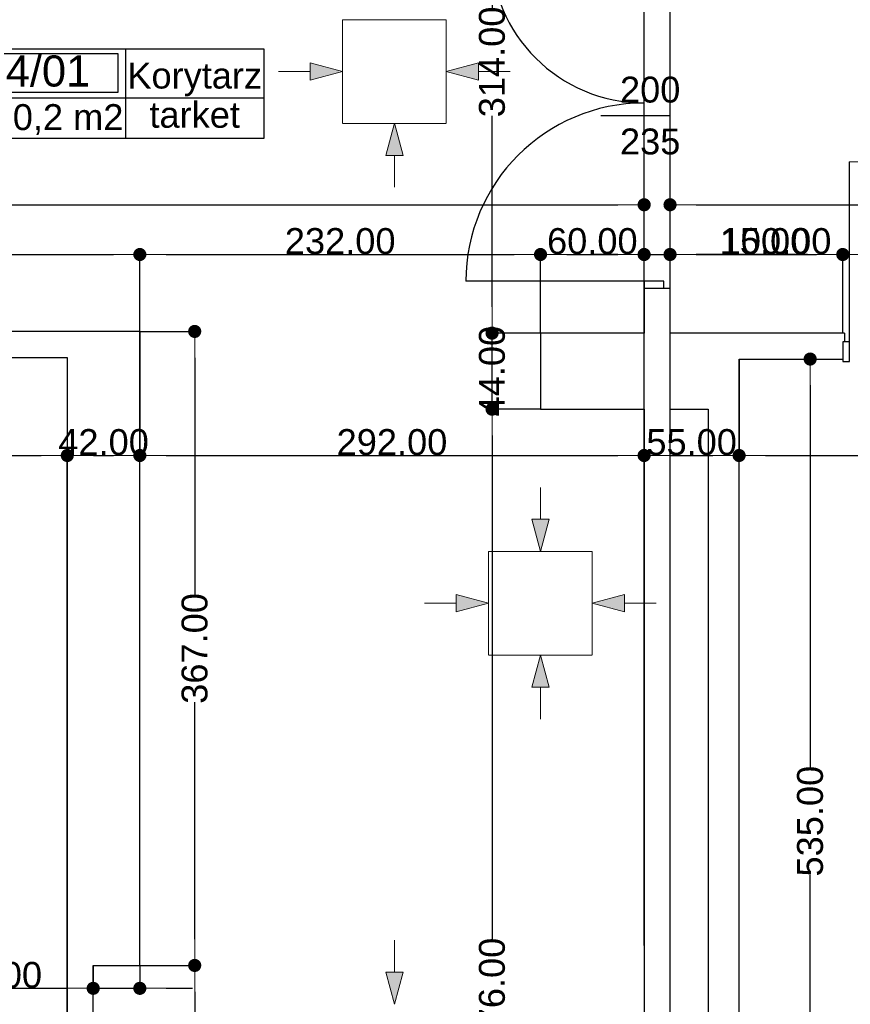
# Model space of a CAD drawing. Header units: millimetres. Extents: x -175445 to -20415, y -559200 to 231527.
# Tile 77 of 256: x -129524 to -124714, y -167316 to -161616. Entities that reach past the tile are written whole.
import ezdxf
from ezdxf.enums import TextEntityAlignment as Align

# ---------------------------------------------------------------- set-up
doc = ezdxf.new("R2010")
doc.units = ezdxf.units.MM
doc.header["$MEASUREMENT"] = 0
for name, color, linetype in [('Drzwi', 7, 'Continuous'), ('Linia', 7, 'Continuous'), ('Obiekt', 7, 'Continuous'), ('Strefa', 7, 'Continuous'), ('Słup', 7, 'Continuous'), ('Wymiary', 63, 'Continuous'), ('Ściana', 7, 'Continuous')]:
    doc.layers.add(name, color=color, linetype=linetype)
doc.styles.add('Arial', font='txt')
doc.dimstyles.new('GENERATED_STYLE__1', dxfattribs={"dimtxt": 150, "dimasz": 152, "dimexe": 0.18, "dimexo": 0, "dimgap": 0.09, "dimtad": 1, "dimtih": 1, "dimtoh": 1, "dimlfac": 0.1, "dimzin": 0, "dimdsep": 46, "dimtxsty": 'Arial', "dimblk": 'ARROWHEAD_11', "dimblk1": 'ARROWHEAD_11', "dimblk2": 'ARROWHEAD_11', "dimcen": 0.09, "dimclrd": 114, "dimclre": 114, "dimclrt": 114, "dimazin": 0, "dimtfac": 1, "dimtdec": 4, "dimtmove": 0, "dimatfit": 3, "dimfxl": 1, "dimtolj": 1, "dimtzin": 0, "dimarcsym": 0})
doc.dimstyles.new('GENERATED_STYLE__2', dxfattribs={"dimtxt": 150, "dimasz": 152, "dimexe": 0.18, "dimexo": 0, "dimgap": 0.09, "dimtad": 1, "dimlfac": 0.1, "dimzin": 0, "dimdsep": 46, "dimtxsty": 'Arial', "dimblk": 'ARROWHEAD_11', "dimblk1": 'ARROWHEAD_11', "dimblk2": 'ARROWHEAD_11', "dimcen": 0.09, "dimclrd": 114, "dimclre": 114, "dimclrt": 114, "dimazin": 0, "dimtfac": 1, "dimtdec": 4, "dimtmove": 0, "dimatfit": 3, "dimfxl": 1, "dimtolj": 1, "dimtzin": 0, "dimarcsym": 0})

# ---------------------------------------------------------------- blocks, each defined once
blk = doc.blocks.new('Korytarz_4_01_1', base_point=(-128910.6, 33301.9))
at = {"layer": 'Strefa'}
for p, q in [((-129809.2, 33584.8), (-128110, 33584.8)), ((-129809.2, 33066.2), (-129809.2, 33584.8)), ((-128910.6, 33584.8), (-128910.6, 33066.2)), ((-128110, 33584.8), (-128110, 33066.2)), ((-129764.2, 33558.8), (-128955.5, 33558.8)), ((-129764.2, 33332.6), (-129764.2, 33558.8)), ((-128955.5, 33558.8), (-128955.5, 33332.6)), ((-129809.2, 33301.9), (-128110, 33301.9)), ((-128955.5, 33332.6), (-129764.2, 33332.6)), ((-128110, 33066.2), (-129809.2, 33066.2))]:
    blk.add_line(p, q, dxfattribs=at)
at = {"layer": 'Strefa', "style": 'Arial'}
for tag, height, p in [('ROOM_NUMBER', 180, (-129359.9, 33456.9)), ('ROOM_NAME', 150, (-128510.3, 33430.3)), ('floor_f', 150, (-128510.3, 33203.2)), ('ROOM_CALC_AREA', 150, (-129359.9, 33189.9))]:
    blk.add_attdef(tag, text='', height=height, dxfattribs=at).set_placement(p, align=Align.MIDDLE_CENTER)
blk = doc.blocks.new('ARROWHEAD_11')
at = {"color": 0, "linetype": 'Continuous', "lineweight": 0}
blk.add_line((0, 0), (-1, 0), dxfattribs=at)
at = {"color": 0, "linetype": 'Continuous', "lineweight": 0, "const_width": 0.25, "flags": 128}
blk.add_lwpolyline([(-0.125, 0, 1), (0.125, 0, 1)], format="xyb", close=True, dxfattribs=at)
blk = doc.blocks.new('*D1173')
at = {"layer": 'Defpoints', "color": 0}
for p in [(-131398, -160290.6), (-125908, -160639.1), (-125908, -166975.6)]:
    blk.add_point(p, dxfattribs=at)
at = {"layer": 'Wymiary', "color": 114, "lineweight": -2}
for p, q in [((-131398, -160290.6), (-131398, -160639.3)), ((-131246, -160639.1), (-126060, -160639.1)), ((-125908, -166975.6), (-125908, -160639))]:
    blk.add_line(p, q, dxfattribs=at)
at = {"layer": 'Wymiary', "color": 114, "lineweight": -2, "xscale": 152, "yscale": 152, "zscale": 152, "rotation": 180}
blk.add_blockref('ARROWHEAD_11', (-131398, -160639.1), dxfattribs=at)
at = {"layer": 'Wymiary', "color": 114, "lineweight": -2, "xscale": 152, "yscale": 152, "zscale": 152}
blk.add_blockref('ARROWHEAD_11', (-125908, -160639.1), dxfattribs=at)
at = {"layer": 'Wymiary', "color": 114, "lineweight": 13, "insert": (-128766.8, -160562.5), "char_height": 150, "attachment_point": 5, "style": 'Arial'}
blk.add_mtext('\\A1;549.00', dxfattribs=at)
blk = doc.blocks.new('*D1174')
at = {"layer": 'Defpoints', "color": 0}
for p in [(-125758, -160639.1), (-125908, -166975.6), (-125758, -166975.6)]:
    blk.add_point(p, dxfattribs=at)
at = {"layer": 'Wymiary', "color": 114, "lineweight": -2}
for p, q in [((-126703.7, -160639.1), (-126212, -160639.1)), ((-126212, -160639.1), (-126060, -160639.1)), ((-125908, -166975.6), (-125908, -160639)), ((-125908, -160639.1), (-125758, -160639.1)), ((-125758, -166975.6), (-125758, -160639)), ((-125606, -160639.1), (-125454, -160639.1))]:
    blk.add_line(p, q, dxfattribs=at)
at = {"layer": 'Wymiary', "color": 114, "lineweight": -2, "xscale": 152, "yscale": 152, "zscale": 152}
blk.add_blockref('ARROWHEAD_11', (-125908, -160639.1), dxfattribs=at)
at = {"layer": 'Wymiary', "color": 114, "lineweight": -2, "xscale": 152, "yscale": 152, "zscale": 152, "rotation": 180}
blk.add_blockref('ARROWHEAD_11', (-125758, -160639.1), dxfattribs=at)
at = {"layer": 'Wymiary', "color": 114, "lineweight": 13, "insert": (-126457.9, -160562.5), "char_height": 150, "attachment_point": 5, "style": 'Arial'}
blk.add_mtext('\\A1;15.00', dxfattribs=at)
blk = doc.blocks.new('*D1175')
at = {"layer": 'Defpoints', "color": 0}
for p in [(-122048, -160290.6), (-122048, -160639.1), (-125758, -166975.6)]:
    blk.add_point(p, dxfattribs=at)
at = {"layer": 'Wymiary', "color": 114, "lineweight": -2}
for p, q in [((-122048, -160290.6), (-122048, -160639.3)), ((-125758, -166975.6), (-125758, -160639)), ((-125606, -160639.1), (-122200, -160639.1))]:
    blk.add_line(p, q, dxfattribs=at)
at = {"layer": 'Wymiary', "color": 114, "lineweight": -2, "xscale": 152, "yscale": 152, "zscale": 152, "rotation": 180}
blk.add_blockref('ARROWHEAD_11', (-125758, -160639.1), dxfattribs=at)
at = {"layer": 'Wymiary', "color": 114, "lineweight": -2, "xscale": 152, "yscale": 152, "zscale": 152}
blk.add_blockref('ARROWHEAD_11', (-122048, -160639.1), dxfattribs=at)
at = {"layer": 'Wymiary', "color": 114, "lineweight": 13, "insert": (-123903, -160562.4), "char_height": 150, "attachment_point": 5, "style": 'Arial'}
blk.add_mtext('\\A1;371.00', dxfattribs=at)
blk = doc.blocks.new('*D1206')
at = {"layer": 'Defpoints', "color": 0}
for p in [(-128828, -162975.4), (-134488, -163420.7), (-128828, -163420.7)]:
    blk.add_point(p, dxfattribs=at)
at = {"layer": 'Wymiary', "color": 114, "lineweight": -2}
for p, q in [((-134488, -163420.7), (-134488, -162975.2)), ((-134336, -162975.4), (-128980, -162975.4)), ((-128828, -163420.7), (-128828, -162975.2))]:
    blk.add_line(p, q, dxfattribs=at)
at = {"layer": 'Wymiary', "color": 114, "lineweight": -2, "xscale": 152, "yscale": 152, "zscale": 152, "rotation": 180}
blk.add_blockref('ARROWHEAD_11', (-134488, -162975.4), dxfattribs=at)
at = {"layer": 'Wymiary', "color": 114, "lineweight": -2, "xscale": 152, "yscale": 152, "zscale": 152}
blk.add_blockref('ARROWHEAD_11', (-128828, -162975.4), dxfattribs=at)
at = {"layer": 'Wymiary', "color": 114, "lineweight": 13, "insert": (-131658, -162898.7), "char_height": 150, "attachment_point": 5, "style": 'Arial'}
blk.add_mtext('\\A1;566.00', dxfattribs=at)
blk = doc.blocks.new('*D1207')
at = {"layer": 'Defpoints', "color": 0}
for p in [(-126508, -162975.4), (-128828, -163420.7), (-126508, -163430.6)]:
    blk.add_point(p, dxfattribs=at)
at = {"layer": 'Wymiary', "color": 114, "lineweight": -2}
for p, q in [((-128828, -163420.7), (-128828, -162975.2)), ((-128676, -162975.4), (-126660, -162975.4)), ((-126508, -163430.6), (-126508, -162975.2))]:
    blk.add_line(p, q, dxfattribs=at)
at = {"layer": 'Wymiary', "color": 114, "lineweight": -2, "xscale": 152, "yscale": 152, "zscale": 152, "rotation": 180}
blk.add_blockref('ARROWHEAD_11', (-128828, -162975.4), dxfattribs=at)
at = {"layer": 'Wymiary', "color": 114, "lineweight": -2, "xscale": 152, "yscale": 152, "zscale": 152}
blk.add_blockref('ARROWHEAD_11', (-126508, -162975.4), dxfattribs=at)
at = {"layer": 'Wymiary', "color": 114, "lineweight": 13, "insert": (-127668, -162898.6), "char_height": 150, "attachment_point": 5, "style": 'Arial'}
blk.add_mtext('\\A1;232.00', dxfattribs=at)
blk = doc.blocks.new('*D1208')
at = {"layer": 'Defpoints', "color": 0}
for p in [(-125908, -162975.4), (-126508, -163430.6), (-125908, -166975.6)]:
    blk.add_point(p, dxfattribs=at)
at = {"layer": 'Wymiary', "color": 114, "lineweight": -2}
for p, q in [((-126508, -163430.6), (-126508, -162975.2)), ((-126356, -162975.4), (-126060, -162975.4)), ((-125908, -166975.6), (-125908, -162975.2))]:
    blk.add_line(p, q, dxfattribs=at)
at = {"layer": 'Wymiary', "color": 114, "lineweight": -2, "xscale": 152, "yscale": 152, "zscale": 152, "rotation": 180}
blk.add_blockref('ARROWHEAD_11', (-126508, -162975.4), dxfattribs=at)
at = {"layer": 'Wymiary', "color": 114, "lineweight": -2, "xscale": 152, "yscale": 152, "zscale": 152}
blk.add_blockref('ARROWHEAD_11', (-125908, -162975.4), dxfattribs=at)
at = {"layer": 'Wymiary', "color": 114, "lineweight": 13, "insert": (-126208, -162898.7), "char_height": 150, "attachment_point": 5, "style": 'Arial'}
blk.add_mtext('\\A1;60.00', dxfattribs=at)
blk = doc.blocks.new('*D1209')
at = {"layer": 'Defpoints', "color": 0}
for p in [(-125758, -162975.4), (-125908, -166975.6), (-125758, -166975.6)]:
    blk.add_point(p, dxfattribs=at)
at = {"layer": 'Wymiary', "color": 114, "lineweight": -2}
for p, q in [((-126060, -162975.4), (-126212, -162975.4)), ((-125908, -166975.6), (-125908, -162975.2)), ((-125908, -162975.4), (-125758, -162975.4)), ((-125758, -166975.6), (-125758, -162975.2)), ((-125454, -162975.4), (-125606, -162975.4)), ((-124962.4, -162975.4), (-125454, -162975.4))]:
    blk.add_line(p, q, dxfattribs=at)
at = {"layer": 'Wymiary', "color": 114, "lineweight": -2, "xscale": 152, "yscale": 152, "zscale": 152}
blk.add_blockref('ARROWHEAD_11', (-125908, -162975.4), dxfattribs=at)
at = {"layer": 'Wymiary', "color": 114, "lineweight": -2, "xscale": 152, "yscale": 152, "zscale": 152, "rotation": 180}
blk.add_blockref('ARROWHEAD_11', (-125758, -162975.4), dxfattribs=at)
at = {"layer": 'Wymiary', "color": 114, "lineweight": 13, "insert": (-125208.2, -162898.7), "char_height": 150, "attachment_point": 5, "style": 'Arial'}
blk.add_mtext('\\A1;15.00', dxfattribs=at)
blk = doc.blocks.new('*D1210')
at = {"layer": 'Defpoints', "color": 0}
for p in [(-124758, -162975.4), (-124758, -163430.6), (-125758, -166975.6)]:
    blk.add_point(p, dxfattribs=at)
at = {"layer": 'Wymiary', "color": 114, "lineweight": -2}
for p, q in [((-125758, -166975.6), (-125758, -162975.2)), ((-125606, -162975.4), (-124910, -162975.4)), ((-124758, -163430.6), (-124758, -162975.2))]:
    blk.add_line(p, q, dxfattribs=at)
at = {"layer": 'Wymiary', "color": 114, "lineweight": -2, "xscale": 152, "yscale": 152, "zscale": 152, "rotation": 180}
blk.add_blockref('ARROWHEAD_11', (-125758, -162975.4), dxfattribs=at)
at = {"layer": 'Wymiary', "color": 114, "lineweight": -2, "xscale": 152, "yscale": 152, "zscale": 152}
blk.add_blockref('ARROWHEAD_11', (-124758, -162975.4), dxfattribs=at)
at = {"layer": 'Wymiary', "color": 114, "lineweight": 13, "insert": (-125144.2, -162898.7), "char_height": 150, "attachment_point": 5, "style": 'Arial'}
blk.add_mtext('\\A1;100.00', dxfattribs=at)
blk = doc.blocks.new('*D1211')
at = {"layer": 'Defpoints', "color": 0}
for p in [(-122748, -162975.4), (-124758, -163430.6), (-122748, -163430.6)]:
    blk.add_point(p, dxfattribs=at)
at = {"layer": 'Wymiary', "color": 114, "lineweight": -2}
for p, q in [((-124758, -163430.6), (-124758, -162975.2)), ((-124606, -162975.4), (-122900, -162975.4)), ((-122748, -163430.6), (-122748, -162975.2))]:
    blk.add_line(p, q, dxfattribs=at)
at = {"layer": 'Wymiary', "color": 114, "lineweight": -2, "xscale": 152, "yscale": 152, "zscale": 152, "rotation": 180}
blk.add_blockref('ARROWHEAD_11', (-124758, -162975.4), dxfattribs=at)
at = {"layer": 'Wymiary', "color": 114, "lineweight": -2, "xscale": 152, "yscale": 152, "zscale": 152}
blk.add_blockref('ARROWHEAD_11', (-122748, -162975.4), dxfattribs=at)
at = {"layer": 'Wymiary', "color": 114, "lineweight": 13, "insert": (-123753, -162898.7), "char_height": 150, "attachment_point": 5, "style": 'Arial'}
blk.add_mtext('\\A1;201.00', dxfattribs=at)
blk = doc.blocks.new('*D1237')
at = {"layer": 'Defpoints', "color": 0}
for p in [(-142098, -161780.7), (-125908, -162687.4), (-125908, -166975.6)]:
    blk.add_point(p, dxfattribs=at)
at = {"layer": 'Wymiary', "color": 114, "lineweight": -2}
for p, q in [((-142098, -161780.7), (-142098, -162687.5)), ((-141946, -162687.4), (-126060, -162687.4)), ((-125908, -166975.6), (-125908, -162687.2))]:
    blk.add_line(p, q, dxfattribs=at)
at = {"layer": 'Wymiary', "color": 114, "lineweight": -2, "xscale": 152, "yscale": 152, "zscale": 152, "rotation": 180}
blk.add_blockref('ARROWHEAD_11', (-142098, -162687.4), dxfattribs=at)
at = {"layer": 'Wymiary', "color": 114, "lineweight": -2, "xscale": 152, "yscale": 152, "zscale": 152}
blk.add_blockref('ARROWHEAD_11', (-125908, -162687.4), dxfattribs=at)
at = {"layer": 'Wymiary', "color": 114, "lineweight": 13, "insert": (-134003, -162610.7), "char_height": 150, "attachment_point": 5, "style": 'Arial'}
blk.add_mtext('\\A1;1619.00', dxfattribs=at)
blk = doc.blocks.new('*D1238')
at = {"layer": 'Defpoints', "color": 0}
for p in [(-104088, -162687.4), (-125758, -163170.6), (-104088, -163430.6)]:
    blk.add_point(p, dxfattribs=at)
at = {"layer": 'Wymiary', "color": 114, "lineweight": -2}
for p, q in [((-125758, -163170.6), (-125758, -162687.2)), ((-125606, -162687.4), (-104240, -162687.4)), ((-104088, -163430.6), (-104088, -162687.2))]:
    blk.add_line(p, q, dxfattribs=at)
at = {"layer": 'Wymiary', "color": 114, "lineweight": -2, "xscale": 152, "yscale": 152, "zscale": 152, "rotation": 180}
blk.add_blockref('ARROWHEAD_11', (-125758, -162687.4), dxfattribs=at)
at = {"layer": 'Wymiary', "color": 114, "lineweight": -2, "xscale": 152, "yscale": 152, "zscale": 152}
blk.add_blockref('ARROWHEAD_11', (-104088, -162687.4), dxfattribs=at)
at = {"layer": 'Wymiary', "color": 114, "lineweight": 13, "insert": (-114923, -162610.7), "char_height": 150, "attachment_point": 5, "style": 'Arial'}
blk.add_mtext('\\A1;2167.00', dxfattribs=at)
blk = doc.blocks.new('*D1568')
at = {"layer": 'Defpoints', "color": 0}
for p in [(-132828, -163570.7), (-129248, -164138.9), (-129248, -168490.7)]:
    blk.add_point(p, dxfattribs=at)
at = {"layer": 'Wymiary', "color": 114, "lineweight": -2}
for p, q in [((-132828, -163570.7), (-132828, -164139)), ((-132676, -164138.9), (-129400, -164138.9)), ((-129248, -168490.7), (-129248, -164138.7))]:
    blk.add_line(p, q, dxfattribs=at)
at = {"layer": 'Wymiary', "color": 114, "lineweight": -2, "xscale": 152, "yscale": 152, "zscale": 152, "rotation": 180}
blk.add_blockref('ARROWHEAD_11', (-132828, -164138.9), dxfattribs=at)
at = {"layer": 'Wymiary', "color": 114, "lineweight": -2, "xscale": 152, "yscale": 152, "zscale": 152}
blk.add_blockref('ARROWHEAD_11', (-129248, -164138.9), dxfattribs=at)
at = {"layer": 'Wymiary', "color": 114, "lineweight": 13, "insert": (-131038, -164062.1), "char_height": 150, "attachment_point": 5, "style": 'Arial'}
blk.add_mtext('\\A1;358.00', dxfattribs=at)
blk = doc.blocks.new('*D1569')
at = {"layer": 'Defpoints', "color": 0}
for p in [(-128828, -163420.7), (-128828, -164138.9), (-129248, -168490.7)]:
    blk.add_point(p, dxfattribs=at)
at = {"layer": 'Wymiary', "color": 114, "lineweight": -2}
for p, q in [((-128828, -163420.7), (-128828, -164139)), ((-129248, -168490.7), (-129248, -164138.7)), ((-129096, -164138.9), (-128980, -164138.9))]:
    blk.add_line(p, q, dxfattribs=at)
at = {"layer": 'Wymiary', "color": 114, "lineweight": -2, "xscale": 152, "yscale": 152, "zscale": 152, "rotation": 180}
blk.add_blockref('ARROWHEAD_11', (-129248, -164138.9), dxfattribs=at)
at = {"layer": 'Wymiary', "color": 114, "lineweight": -2, "xscale": 152, "yscale": 152, "zscale": 152}
blk.add_blockref('ARROWHEAD_11', (-128828, -164138.9), dxfattribs=at)
at = {"layer": 'Wymiary', "color": 114, "lineweight": 13, "insert": (-129038, -164062.2), "char_height": 150, "attachment_point": 5, "style": 'Arial'}
blk.add_mtext('\\A1;42.00', dxfattribs=at)
blk = doc.blocks.new('*D1570')
at = {"layer": 'Defpoints', "color": 0}
for p in [(-128828, -163420.7), (-125908, -164138.9), (-125908, -166975.6)]:
    blk.add_point(p, dxfattribs=at)
at = {"layer": 'Wymiary', "color": 114, "lineweight": -2}
for p, q in [((-128828, -163420.7), (-128828, -164139)), ((-128676, -164138.9), (-126060, -164138.9)), ((-125908, -166975.6), (-125908, -164138.7))]:
    blk.add_line(p, q, dxfattribs=at)
at = {"layer": 'Wymiary', "color": 114, "lineweight": -2, "xscale": 152, "yscale": 152, "zscale": 152, "rotation": 180}
blk.add_blockref('ARROWHEAD_11', (-128828, -164138.9), dxfattribs=at)
at = {"layer": 'Wymiary', "color": 114, "lineweight": -2, "xscale": 152, "yscale": 152, "zscale": 152}
blk.add_blockref('ARROWHEAD_11', (-125908, -164138.9), dxfattribs=at)
at = {"layer": 'Wymiary', "color": 114, "lineweight": 13, "insert": (-127368, -164062.2), "char_height": 150, "attachment_point": 5, "style": 'Arial'}
blk.add_mtext('\\A1;292.00', dxfattribs=at)
blk = doc.blocks.new('*D1571')
at = {"layer": 'Defpoints', "color": 0}
for p in [(-125358, -163580.6), (-125358, -164138.9), (-125908, -166975.6)]:
    blk.add_point(p, dxfattribs=at)
at = {"layer": 'Wymiary', "color": 114, "lineweight": -2}
for p, q in [((-125358, -163580.6), (-125358, -164139)), ((-125908, -166975.6), (-125908, -164138.7)), ((-125756, -164138.9), (-125510, -164138.9))]:
    blk.add_line(p, q, dxfattribs=at)
at = {"layer": 'Wymiary', "color": 114, "lineweight": -2, "xscale": 152, "yscale": 152, "zscale": 152, "rotation": 180}
blk.add_blockref('ARROWHEAD_11', (-125908, -164138.9), dxfattribs=at)
at = {"layer": 'Wymiary', "color": 114, "lineweight": -2, "xscale": 152, "yscale": 152, "zscale": 152}
blk.add_blockref('ARROWHEAD_11', (-125358, -164138.9), dxfattribs=at)
at = {"layer": 'Wymiary', "color": 114, "lineweight": 13, "insert": (-125633, -164062.2), "char_height": 150, "attachment_point": 5, "style": 'Arial'}
blk.add_mtext('\\A1;55.00', dxfattribs=at)
blk = doc.blocks.new('*D1572')
at = {"layer": 'Defpoints', "color": 0}
for p in [(-125358, -163580.6), (-122308, -164138.9), (-122308, -166305.6)]:
    blk.add_point(p, dxfattribs=at)
at = {"layer": 'Wymiary', "color": 114, "lineweight": -2}
for p, q in [((-125358, -163580.6), (-125358, -164139)), ((-125206, -164138.9), (-122460, -164138.9)), ((-122308, -166305.6), (-122308, -164138.7))]:
    blk.add_line(p, q, dxfattribs=at)
at = {"layer": 'Wymiary', "color": 114, "lineweight": -2, "xscale": 152, "yscale": 152, "zscale": 152, "rotation": 180}
blk.add_blockref('ARROWHEAD_11', (-125358, -164138.9), dxfattribs=at)
at = {"layer": 'Wymiary', "color": 114, "lineweight": -2, "xscale": 152, "yscale": 152, "zscale": 152}
blk.add_blockref('ARROWHEAD_11', (-122308, -164138.9), dxfattribs=at)
at = {"layer": 'Wymiary', "color": 114, "lineweight": 13, "insert": (-123946.8, -164062.1), "char_height": 150, "attachment_point": 5, "style": 'Arial'}
blk.add_mtext('\\A1;305.00', dxfattribs=at)
blk = doc.blocks.new('*D1593')
at = {"layer": 'Defpoints', "color": 0}
for p in [(-125358, -163580.6), (-124946.7, -163580.6), (-125218, -168930.6)]:
    blk.add_point(p, dxfattribs=at)
at = {"layer": 'Wymiary', "color": 114, "lineweight": -2}
for p, q in [((-125358, -163580.6), (-124946.5, -163580.6)), ((-124946.7, -163732.6), (-124946.7, -165944.4)), ((-124946.7, -168778.6), (-124946.7, -166566.8)), ((-125218, -168930.6), (-124946.5, -168930.6))]:
    blk.add_line(p, q, dxfattribs=at)
at = {"layer": 'Wymiary', "color": 114, "lineweight": -2, "xscale": 152, "yscale": 152, "zscale": 152}
for p, rotation in [((-124946.7, -163580.6), 90), ((-124946.7, -168930.6), 270)]:
    blk.add_blockref('ARROWHEAD_11', p, dxfattribs=dict(at, rotation=rotation))
at = {"layer": 'Wymiary', "color": 114, "lineweight": 13, "insert": (-124946.7, -166255.6), "char_height": 150, "attachment_point": 5, "rotation": 90, "style": 'Arial'}
blk.add_mtext('\\A1;535.00', dxfattribs=at)
blk = doc.blocks.new('*D1644')
at = {"layer": 'Defpoints', "color": 0}
for p in [(-128828, -167090.7), (-128510.4, -167090.7), (-129098, -171340.7)]:
    blk.add_point(p, dxfattribs=at)
at = {"layer": 'Wymiary', "color": 114, "lineweight": -2}
for p, q in [((-128828, -167090.7), (-128510.2, -167090.7)), ((-128510.4, -167242.7), (-128510.4, -168901.5)), ((-128510.4, -171188.7), (-128510.4, -169529.9)), ((-129098, -171340.7), (-128510.2, -171340.7))]:
    blk.add_line(p, q, dxfattribs=at)
at = {"layer": 'Wymiary', "color": 114, "lineweight": -2, "xscale": 152, "yscale": 152, "zscale": 152}
for p, rotation in [((-128510.4, -167090.7), 90), ((-128510.4, -171340.7), 270)]:
    blk.add_blockref('ARROWHEAD_11', p, dxfattribs=dict(at, rotation=rotation))
at = {"layer": 'Wymiary', "color": 114, "lineweight": 13, "insert": (-128510.4, -169215.7), "char_height": 150, "attachment_point": 5, "rotation": 90, "style": 'Arial'}
blk.add_mtext('\\A1;425.00', dxfattribs=at)
blk = doc.blocks.new('*D1645')
at = {"layer": 'Defpoints', "color": 0}
for p in [(-128828, -163420.7), (-128510.4, -163420.7), (-128828, -167090.7)]:
    blk.add_point(p, dxfattribs=at)
at = {"layer": 'Wymiary', "color": 114, "lineweight": -2}
for p, q in [((-128828, -163420.7), (-128510.2, -163420.7)), ((-128510.4, -163572.7), (-128510.4, -164944.5)), ((-128510.4, -166938.7), (-128510.4, -165566.8)), ((-128828, -167090.7), (-128510.2, -167090.7))]:
    blk.add_line(p, q, dxfattribs=at)
at = {"layer": 'Wymiary', "color": 114, "lineweight": -2, "xscale": 152, "yscale": 152, "zscale": 152}
for p, rotation in [((-128510.4, -163420.7), 90), ((-128510.4, -167090.7), 270)]:
    blk.add_blockref('ARROWHEAD_11', p, dxfattribs=dict(at, rotation=rotation))
at = {"layer": 'Wymiary', "color": 114, "lineweight": 13, "insert": (-128510.4, -165255.7), "char_height": 150, "attachment_point": 5, "rotation": 90, "style": 'Arial'}
blk.add_mtext('\\A1;367.00', dxfattribs=at)
blk = doc.blocks.new('*D1650')
at = {"layer": 'Defpoints', "color": 0}
for p in [(-126788.6, -163870.6), (-126508, -163870.6), (-126680.1, -170630.6)]:
    blk.add_point(p, dxfattribs=at)
at = {"layer": 'Wymiary', "color": 114, "lineweight": -2}
for p, q in [((-126508, -163870.6), (-126788.7, -163870.6)), ((-126788.6, -164022.6), (-126788.6, -166939)), ((-126788.6, -170478.6), (-126788.6, -167562.2)), ((-126680.1, -170630.6), (-126788.7, -170630.6))]:
    blk.add_line(p, q, dxfattribs=at)
at = {"layer": 'Wymiary', "color": 114, "lineweight": -2, "xscale": 152, "yscale": 152, "zscale": 152}
for p, rotation in [((-126788.6, -163870.6), 90), ((-126788.6, -170630.6), 270)]:
    blk.add_blockref('ARROWHEAD_11', p, dxfattribs=dict(at, rotation=rotation))
at = {"layer": 'Wymiary', "color": 114, "lineweight": 13, "insert": (-126788.6, -167250.6), "char_height": 150, "attachment_point": 5, "rotation": 90, "style": 'Arial'}
blk.add_mtext('\\A1;676.00', dxfattribs=at)
blk = doc.blocks.new('*D1651')
at = {"layer": 'Defpoints', "color": 0}
for p in [(-126788.6, -163430.6), (-126508, -163430.6), (-126508, -163870.6)]:
    blk.add_point(p, dxfattribs=at)
at = {"layer": 'Wymiary', "color": 114, "lineweight": -2}
for p, q in [((-126788.6, -163278.6), (-126788.6, -163126.6)), ((-126508, -163430.6), (-126788.7, -163430.6)), ((-126788.6, -163870.6), (-126788.6, -163430.6)), ((-126508, -163870.6), (-126788.7, -163870.6)), ((-126788.6, -164022.6), (-126788.6, -164174.6))]:
    blk.add_line(p, q, dxfattribs=at)
at = {"layer": 'Wymiary', "color": 114, "lineweight": -2, "xscale": 152, "yscale": 152, "zscale": 152}
for p, rotation in [((-126788.6, -163430.6), 270), ((-126788.6, -163870.6), 90)]:
    blk.add_blockref('ARROWHEAD_11', p, dxfattribs=dict(at, rotation=rotation))
at = {"layer": 'Wymiary', "color": 114, "lineweight": 13, "insert": (-126788.6, -163650.6), "char_height": 150, "attachment_point": 5, "rotation": 90, "style": 'Arial'}
blk.add_mtext('\\A1;44.00', dxfattribs=at)
blk = doc.blocks.new('*D1652')
at = {"layer": 'Defpoints', "color": 0}
for p in [(-126788.6, -160290.6), (-125843, -160290.6), (-126508, -163430.6)]:
    blk.add_point(p, dxfattribs=at)
at = {"layer": 'Wymiary', "color": 114, "lineweight": -2}
for p, q in [((-125843, -160290.6), (-126788.7, -160290.6)), ((-126788.6, -160442.6), (-126788.6, -161549.5)), ((-126788.6, -163278.6), (-126788.6, -162171.8)), ((-126508, -163430.6), (-126788.7, -163430.6))]:
    blk.add_line(p, q, dxfattribs=at)
at = {"layer": 'Wymiary', "color": 114, "lineweight": -2, "xscale": 152, "yscale": 152, "zscale": 152}
for p, rotation in [((-126788.6, -160290.6), 90), ((-126788.6, -163430.6), 270)]:
    blk.add_blockref('ARROWHEAD_11', p, dxfattribs=dict(at, rotation=rotation))
at = {"layer": 'Wymiary', "color": 114, "lineweight": 13, "insert": (-126788.6, -161860.6), "char_height": 150, "attachment_point": 5, "rotation": 90, "style": 'Arial'}
blk.add_mtext('\\A1;314.00', dxfattribs=at)
blk = doc.blocks.new('*D1655')
at = {"layer": 'Defpoints', "color": 0}
for p in [(-129098, -167090.7), (-128828, -167090.7), (-128828, -167223.2)]:
    blk.add_point(p, dxfattribs=at)
at = {"layer": 'Wymiary', "color": 114, "lineweight": -2}
for p, q in [((-129098, -167090.7), (-129098, -167223.4)), ((-128828, -167090.7), (-128828, -167223.4)), ((-129910.3, -167223.2), (-129402, -167223.2)), ((-129402, -167223.2), (-129250, -167223.2)), ((-129098, -167223.2), (-128828, -167223.2)), ((-128676, -167223.2), (-128524, -167223.2))]:
    blk.add_line(p, q, dxfattribs=at)
at = {"layer": 'Wymiary', "color": 114, "lineweight": -2, "xscale": 152, "yscale": 152, "zscale": 152}
blk.add_blockref('ARROWHEAD_11', (-129098, -167223.2), dxfattribs=at)
at = {"layer": 'Wymiary', "color": 114, "lineweight": -2, "xscale": 152, "yscale": 152, "zscale": 152, "rotation": 180}
blk.add_blockref('ARROWHEAD_11', (-128828, -167223.2), dxfattribs=at)
at = {"layer": 'Wymiary', "color": 114, "lineweight": 13, "insert": (-129656.2, -167146.5), "char_height": 150, "attachment_point": 5, "style": 'Arial'}
blk.add_mtext('\\A1;27.00', dxfattribs=at)

msp = doc.modelspace()

# ---------------------------------------------------------------- hatches: boundary and pattern name
at = {"layer": 'Linia', "linetype": 'Continuous', "lineweight": 13}
for points in [[(-127654.74, -161916.006), (-127841.342, -161866.006), (-127841.342, -161966.006)], [(-127053.94, -161916.006), (-126867.337, -161966.006), (-126867.337, -161866.006)], [(-127353.54, -162216.005), (-127403.291, -162402.674), (-127303.291, -162402.541)], [(-126508.513, -164693.849), (-126458.264, -164507.313), (-126558.264, -164507.18)], [(-126809.713, -164993.848), (-126996.316, -164943.848), (-126996.316, -165043.848)], [(-126208.913, -164993.848), (-126022.311, -165043.848), (-126022.311, -164943.848)], [(-126508.513, -165293.848), (-126558.264, -165480.517), (-126458.264, -165480.384)], [(-127353.54, -167315.507), (-127303.291, -167128.972), (-127403.291, -167128.838)]]:
    msp.add_hatch(color=256, dxfattribs=at).paths.add_polyline_path(points)

# ---------------------------------------------------------------- linework, layer by layer
at = {"layer": 'Drzwi'}
for p, q in [((-124718.019, -163480.636), (-124718.019, -162438.636)), ((-125908.019, -163130.636), (-126940.019, -163130.636)), ((-125793.019, -163130.636), (-125908.019, -163130.636)), ((-125908.019, -163130.636), (-125908.019, -163170.636)), ((-125908.019, -163170.636), (-125793.019, -163170.636)), ((-125908.019, -163170.636), (-125793.019, -163170.636)), ((-125793.019, -163170.636), (-125793.019, -163130.636)), ((-124718.019, -163480.636), (-124758.019, -163480.636)), ((-124758.019, -163480.636), (-124758.019, -163595.636)), ((-124758.019, -163480.636), (-124758.019, -163580.636)), ((-124748.019, -163480.636), (-124758.019, -163480.636)), ((-124718.019, -163595.636), (-124718.019, -163480.636)), ((-124758.019, -163595.636), (-124718.019, -163595.636))]:
    msp.add_line(p, q, dxfattribs=at)
for centre, radius, start, end in [((-125908.019, -161210.636), 888, 180, 270), ((-125908.019, -163130.636), 1032, 90, 180), ((-124718.019, -163480.636), 1042, 0, 90)]:
    msp.add_arc(centre, radius, start, end, dxfattribs=at)
at = {"layer": 'Linia', "lineweight": 13}
for p, q in [((-127053.94, -161616.406), (-127653.94, -161616.406)), ((-127653.94, -161616.406), (-127653.94, -162215.606)), ((-127053.94, -162215.606), (-127053.94, -161616.406)), ((-128025.115, -161916.006), (-127841.342, -161916.006)), ((-127654.74, -161916.006), (-127841.342, -161866.006)), ((-127841.342, -161966.006), (-127841.342, -161866.006)), ((-127654.74, -161916.006), (-127841.342, -161966.006)), ((-127053.94, -161916.006), (-126867.337, -161866.006)), ((-127053.94, -161916.006), (-126867.337, -161966.006)), ((-126867.337, -161866.006), (-126867.337, -161966.006)), ((-126683.565, -161916.006), (-126867.337, -161916.006)), ((-127653.94, -162216.406), (-127053.94, -162216.406)), ((-127353.54, -162216.005), (-127403.291, -162402.674)), ((-127353.54, -162216.005), (-127303.291, -162402.541)), ((-127303.291, -162402.541), (-127403.291, -162402.674)), ((-127353.045, -162586.38), (-127353.291, -162402.608)), ((-126508.019, -164323.474), (-126508.264, -164507.246)), ((-126508.513, -164693.849), (-126558.264, -164507.18)), ((-126558.264, -164507.18), (-126458.264, -164507.313)), ((-126508.513, -164693.849), (-126458.264, -164507.313)), ((-126208.913, -164694.248), (-126808.913, -164694.248)), ((-126808.913, -164694.248), (-126808.913, -165293.448)), ((-126208.913, -165293.448), (-126208.913, -164694.248)), ((-127180.088, -164993.848), (-126996.316, -164993.848)), ((-126809.713, -164993.848), (-126996.316, -164943.848)), ((-126996.316, -165043.848), (-126996.316, -164943.848)), ((-126809.713, -164993.848), (-126996.316, -165043.848)), ((-126208.913, -164993.848), (-126022.311, -164943.848)), ((-126208.913, -164993.848), (-126022.311, -165043.848)), ((-126022.311, -164943.848), (-126022.311, -165043.848)), ((-125838.538, -164993.848), (-126022.311, -164993.848)), ((-126808.913, -165294.248), (-126208.913, -165294.248)), ((-126508.513, -165293.848), (-126558.264, -165480.517)), ((-126508.513, -165293.848), (-126458.264, -165480.384)), ((-126458.264, -165480.384), (-126558.264, -165480.517)), ((-126508.019, -165664.223), (-126508.264, -165480.451)), ((-127353.045, -166945.132), (-127353.291, -167128.905)), ((-127353.54, -167315.507), (-127403.291, -167128.838)), ((-127403.291, -167128.838), (-127303.291, -167128.972)), ((-127353.54, -167315.507), (-127303.291, -167128.972))]:
    msp.add_line(p, q, dxfattribs=at)
at = {"layer": 'Obiekt'}
msp.add_line((-126159.397, -162170.636), (-125758.019, -162170.636), dxfattribs=at)
at = {"layer": 'Słup'}
for p, q in [((-128828.018, -163420.675), (-129098.018, -163420.675)), ((-128828.018, -163570.675), (-128828.018, -163420.675)), ((-125908.019, -163430.594), (-126508.019, -163430.594)), ((-126508.019, -163430.594), (-126508.019, -163870.593)), ((-125538.019, -163430.594), (-125758.019, -163430.594)), ((-125478.019, -163430.594), (-125538.019, -163430.594)), ((-128828.018, -167090.675), (-128828.018, -163570.675)), ((-126508.019, -163870.593), (-125908.019, -163870.593)), ((-125758.019, -163870.593), (-125538.019, -163870.593)), ((-129098.018, -167090.675), (-128828.018, -167090.675))]:
    msp.add_line(p, q, dxfattribs=at)
at = {"layer": 'Ściana'}
for p, q in [((-125908.019, -163170.636), (-125793.019, -163170.636)), ((-125793.019, -163170.636), (-125758.019, -163170.636)), ((-124748.019, -163430.636), (-124748.019, -163480.636)), ((-124748.019, -163480.636), (-124758.019, -163480.636)), ((-124758.019, -163480.636), (-124758.019, -163580.636))]:
    msp.add_line(p, q, dxfattribs=at)
at = {"layer": 'Ściana', "flags": 128}
for points in [[(-125908.019, -163170.636), (-125908.019, -163430.593)], [(-125758.019, -163430.593), (-125758.019, -163170.636)], [(-129098.018, -163420.675), (-134488.018, -163420.675)], [(-125358.019, -163430.594), (-125478.019, -163430.594)], [(-124748.019, -163430.636), (-125358.019, -163430.636)], [(-132828.018, -163570.675), (-129248.018, -163570.675)], [(-129248.018, -163570.675), (-129248.018, -170900.675)], [(-125358.019, -168590.636), (-125358.019, -163580.636)], [(-125358.019, -163580.636), (-124758.019, -163580.636)], [(-125908.019, -163870.594), (-125908.019, -170630.593)], [(-125758.019, -168930.636), (-125758.019, -163870.594)], [(-125538.019, -163870.594), (-125538.019, -168930.636)], [(-129098.018, -171340.675), (-129098.018, -167090.675)]]:
    msp.add_lwpolyline(points, dxfattribs=at)

# ---------------------------------------------------------------- block references
at = {"layer": 'Strefa'}
ref = msp.add_blockref('Korytarz_4_01_1', (-128910.599, -162068.043), dxfattribs=at)
ref.add_attrib('ROOM_NAME', 'Korytarz', dxfattribs={"color": 7, "height": 150, "style": 'Arial'}).set_placement((-128510.279, -161939.643), align=Align.MIDDLE_CENTER)
ref.add_attrib('ROOM_NUMBER', '4/01', dxfattribs={"color": 7, "height": 180, "style": 'Arial'}).set_placement((-129359.879, -161913.096), align=Align.MIDDLE_CENTER)
ref.add_attrib('ROOM_CALC_AREA', '150,2 m2', dxfattribs={"color": 7, "height": 150, "style": 'Arial'}).set_placement((-129359.879, -162180.097), align=Align.MIDDLE_CENTER)
ref.add_attrib('floor_f', 'tarket', dxfattribs={"color": 7, "height": 150, "style": 'Arial'}).set_placement((-128510.279, -162166.726), align=Align.MIDDLE_CENTER)

# ---------------------------------------------------------------- texts
at = {"layer": 'Obiekt', "char_height": 150, "attachment_point": 7, "style": 'Arial'}
for s, insert in [('\\A1;{\\fArial|b0|i0|c238|p38;200}', (-126047.845, -162098.104)), ('\\A1;{\\fArial|b0|i0|c238|p38;235}', (-126047.845, -162398.207))]:
    msp.add_mtext(s, dxfattribs=dict(at, insert=insert))

# ---------------------------------------------------------------- dimensions: what is measured, and where the dimension line sits
at = {"layer": 'Wymiary', "lineweight": 13}
for base, p1, p2, picture, middle in [((-126788.565, -160290.636), (-126508.019, -163430.594), (-125843.019, -160290.636), '*D1652', (-126788.565, -161860.615)), ((-126788.565, -163430.594), (-126508.019, -163870.594), (-126508.019, -163430.594), '*D1651', (-126788.565, -163650.594)), ((-128510.374, -163420.675), (-128828.018, -167090.675), (-128828.018, -163420.675), '*D1645', (-128510.374, -165255.675)), ((-124946.721, -163580.636), (-125218.019, -168930.636), (-125358.019, -163580.636), '*D1593', (-124946.721, -166255.636)), ((-126788.565, -163870.594), (-126680.088, -170630.594), (-126508.019, -163870.594), '*D1650', (-126788.565, -167250.594)), ((-128510.374, -167090.675), (-129098.018, -171340.675), (-128828.018, -167090.675), '*D1644', (-128510.374, -169215.675))]:
    dim = msp.add_linear_dim(base=base, p1=p1, p2=p2, angle=90, dimstyle='GENERATED_STYLE__2', dxfattribs=at)
    dim.commit()
    dim.dimension.update_dxf_attribs({"geometry": picture, "text_midpoint": middle, "dimtype": 160, "text_rotation": 90})
for base, p1, p2, picture, middle in [((-125908.019, -160639.136), (-131398.018, -160290.636), (-125908.019, -166975.636), '*D1173', (-128766.848, -160639.136)), ((-122048.019, -160639.136), (-125758.019, -166975.636), (-122048.019, -160290.636), '*D1175', (-123903.019, -160639.136)), ((-125758.019, -160639.136), (-125908.019, -166975.636), (-125758.019, -166975.636), '*D1174', (-126457.88, -160639.136)), ((-125908.019, -162687.366), (-142098.018, -161780.655), (-125908.019, -166975.636), '*D1237', (-134003.019, -162687.366)), ((-104088.019, -162687.366), (-125758.019, -163170.636), (-104088.019, -163430.636), '*D1238', (-114923.019, -162687.366)), ((-128828.018, -162975.372), (-134488.018, -163420.675), (-128828.018, -163420.675), '*D1206', (-131658.018, -162975.372)), ((-126508.019, -162975.372), (-128828.018, -163420.675), (-126508.019, -163430.594), '*D1207', (-127668.019, -162975.372)), ((-125908.019, -162975.372), (-126508.019, -163430.594), (-125908.019, -166975.636), '*D1208', (-126208.019, -162975.372)), ((-125758.019, -162975.372), (-125908.019, -166975.636), (-125758.019, -166975.636), '*D1209', (-125208.158, -162975.372)), ((-124758.019, -162975.372), (-125758.019, -166975.636), (-124758.019, -163430.636), '*D1210', (-125144.19, -162975.372)), ((-122748.019, -162975.372), (-124758.019, -163430.636), (-122748.019, -163430.636), '*D1211', (-123753.019, -162975.372)), ((-128828.018, -164138.869), (-129248.018, -168490.655), (-128828.018, -163420.675), '*D1569', (-129038.018, -164138.869)), ((-125908.019, -164138.869), (-128828.018, -163420.675), (-125908.019, -166975.636), '*D1570', (-127368.019, -164138.869)), ((-129248.018, -164138.869), (-132828.018, -163570.675), (-129248.018, -168490.655), '*D1568', (-131038.018, -164138.869)), ((-125358.019, -164138.869), (-125908.019, -166975.636), (-125358.019, -163580.636), '*D1571', (-125633.019, -164138.869)), ((-122308.019, -164138.869), (-125358.019, -163580.636), (-122308.019, -166305.636), '*D1572', (-123946.848, -164138.869)), ((-128828.018, -167223.182), (-129098.018, -167090.675), (-128828.018, -167090.675), '*D1655', (-129656.218, -167223.182))]:
    dim = msp.add_linear_dim(base=base, p1=p1, p2=p2, dimstyle='GENERATED_STYLE__1', dxfattribs=at)
    dim.commit()
    dim.dimension.update_dxf_attribs({"geometry": picture, "text_midpoint": middle, "dimtype": 160})

doc.saveas('drawing.dxf')
